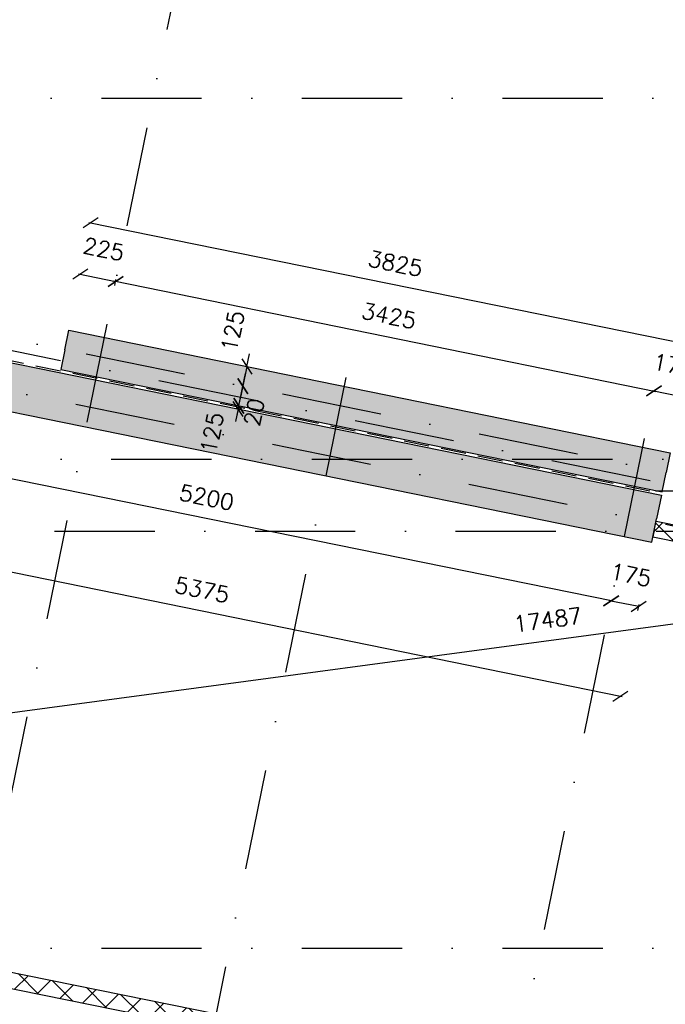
# Model space of a CAD drawing. Extents: x -33346 to 151546, y -8083 to 129543.
# Tile 21 of 68: x 21442 to 25467, y 42297 to 48437. Entities that reach past the tile are written whole.
import ezdxf

# ---------------------------------------------------------------- set-up
doc = ezdxf.new("R2010")
doc.units = 0
doc.header["$LTSCALE"] = 50
doc.header["$MEASUREMENT"] = 0
doc.header["$PDSIZE"] = -1
for name, pattern in [('DASHDOT', [25, 12.5, -6.25, 0, -6.25]), ('HIDDEN', [9.375, 6.25, -3.125]), ('HIDDEN2', [0.1875, 0.125, -0.0625]), ('XREF2$0$DASHDOT', [25, 12.5, -6.25, 0, -6.25]), ('XREF2$0$DD1', [2.66667, 1.66667, -0.5, 0, -0.5]), ('XREF2$0$HIDDEN', [9.375, 6.25, -3.125])]:
    doc.linetypes.add(name, pattern=pattern)
doc.layers.get('0').update_dxf_attribs({"linetype": 'CONTINUOUS'})
doc.layers.get('DEFPOINTS').update_dxf_attribs({"linetype": 'CONTINUOUS'})
for name, color, linetype in [('A--01A1_ACEER', 1, 'CONTINUOUS'), ('A--A21--_F12--', 7, 'CONTINUOUS'), ('A--A21--_F123-', 9, 'CONTINUOUS'), ('A--A22--_F123-', 9, 'CONTINUOUS'), ('A--L13A4C_VLOEREN', 4, 'HIDDEN2'), ('A--L21--', 3, 'CONTINUOUS'), ('A--L21--_F12--', 7, 'CONTINUOUS'), ('A--L22--_F-2--', 7, 'CONTINUOUS'), ('A--L31--', 2, 'CONTINUOUS'), ('A--L31A1_BUITENKOZIJN', 1, 'CONTINUOUS'), ('A--L32--', 7, 'CONTINUOUS'), ('A--M$1A-_F123-', 1, 'CONTINUOUS'), ('A--T01A-70_TEKST', 5, 'CONTINUOUS'), ('X--LR---_CP', 7, 'CONTINUOUS'), ('XREF2$0$A--L$7A-_STRAMIEN', 1, 'XREF2$0$DASHDOT'), ('XREF2$0$A--T$7A8-_STRAMIEN', 8, 'XREF2$0$DASHDOT'), ('XREF2$0$STRAMIEN', 1, 'XREF2$0$DD1')]:
    doc.layers.add(name, color=color, linetype=linetype)
doc.styles.add('HIEMSTRA', font='romans.shx')
doc.dimstyles.new('BEILEN', dxfattribs={"dimscale": 40, "dimtxt": 2.5, "dimasz": 2, "dimexe": 0.3, "dimexo": 0.3, "dimgap": 2, "dimtad": 1, "dimdec": 0, "dimzin": 0, "dimtxsty": 'HIEMSTRA', "dimblk1": 'OBLIQUE', "dimblk2": 'OBLIQUE', "dimsah": 1, "dimcen": -0.09, "dimdle": 0.3, "dimse1": 1, "dimclrd": 2, "dimclre": 2, "dimclrt": 3, "dimazin": 3, "dimtfac": 1, "dimtdec": 4, "dimtofl": 0, "dimtmove": 0, "dimatfit": 3, "dimtvp": 625, "dimtolj": 1, "dimtzin": 0})
doc.dimstyles.get("Standard").update_dxf_attribs({"dimscale": 40, "dimtxt": 2.5, "dimasz": 2, "dimexe": 0.3, "dimexo": 0.3, "dimgap": 2, "dimtad": 1, "dimdec": 0, "dimzin": 0, "dimtxsty": 'HIEMSTRA', "dimblk1": 'OBLIQUE', "dimblk2": 'OBLIQUE', "dimsah": 1, "dimcen": -0.09, "dimdle": 0.3, "dimse1": 1, "dimclrd": 2, "dimclre": 2, "dimclrt": 3, "dimazin": 3, "dimtfac": 1, "dimtdec": 4, "dimtofl": 0, "dimtmove": 0, "dimatfit": 3, "dimtvp": 625, "dimtolj": 1, "dimtzin": 0})

# ---------------------------------------------------------------- blocks, each defined once
blk = doc.blocks.new('*U842')
at = {"layer": 'A--A22--_F123-', "linetype": 'CONTINUOUS'}
h = blk.add_hatch(dxfattribs=at)
h.set_pattern_fill('ALFAKRS', color=256, scale=120, style=0)
h.set_pattern_definition([(45, (-19090.27, -42911.58), (-84.8528, 84.8528), []), (135, (-19090.27, -42911.58), (-84.8528, -84.8528), [])])
h.paths.add_polyline_path([(0, 0), (9.9, 49), (5525.6, -1069.3), (5515.7, -1118.3), (5456.7, -1157.4), (-9.9, -49)])
at = {"layer": 'A--L22--_F-2--', "color": 2, "linetype": 'CONTINUOUS'}
for points in [[(0, 0), (-9.9, -49), (5456.7, -1157.4), (5456.7, -1157.4)], [(0, 0), (9.9, 49), (5525.6, -1069.3), (5525.6, -1069.3)]]:
    blk.add_lwpolyline(points, dxfattribs=at)
blk = doc.blocks.new('*U827')
at = {"layer": 'A--A22--_F123-', "linetype": 'CONTINUOUS'}
h = blk.add_hatch(dxfattribs=at)
h.set_pattern_fill('ALFAKRS', color=256, scale=120, style=0)
h.set_pattern_definition([(45, (-25399.56, -45261.19), (-84.85281, 84.85281), []), (135, (-25399.56, -45261.19), (-84.85281, -84.85281), [])])
h.paths.add_polyline_path([(0, 0), (9.9, 49), (1909.7, -336.2), (1948.8, -395.1), (1889.8, -434.1), (-9.9, -49)])
at = {"layer": 'A--L22--_F-2--', "color": 2, "linetype": 'CONTINUOUS'}
for points in [[(0, 0), (-9.9, -49), (1889.8, -434.1), (1889.8, -434.1)], [(0, 0), (9.9, 49), (1909.7, -336.2), (1909.7, -336.2)]]:
    blk.add_lwpolyline(points, dxfattribs=at)
blk = doc.blocks.new('XREF2')
at = {"layer": 'XREF2$0$A--L$7A-_STRAMIEN'}
for p, q in [((-38410.733, 89013.047), (-64231.371, -37744.184)), ((-45863.103, 12168.257), (-61174.94, 15287.302)), ((-45799.23, 12481.818), (-59254.976, 15222.774)), ((-66105.583, 13450), (-43022.45, 13450))]:
    blk.add_line(p, q, dxfattribs=at)
at = {"layer": 'XREF2$0$A--T$7A8-_STRAMIEN', "color": 8}
for p, q in [((-66167.142, 15700), (-500, 15700)), ((-52143.28, 13957.807), (-62448.73, -36633.131)), ((-50281.514, 13578.563), (-60661.803, -37379.774)), ((-108962.956, 13000), (-500, 13000)), ((-66167.142, 10400), (-540.602, 10400))]:
    blk.add_line(p, q, dxfattribs=at)
at = {"layer": 'XREF2$0$STRAMIEN', "color": 8, "linetype": 'XREF2$0$HIDDEN', "ltscale": 0.5}
blk.add_lwpolyline([(-19628.191, 24100), (-39039.938, 24100), (-39039.938, 13250), (-50246.691, 13250), (-59989.832, 15234.692)], dxfattribs=at)
blk = doc.blocks.new('*U784')
at = {"layer": 'A--A21--_F123-', "linetype": 'CONTINUOUS'}
blk.add_hatch(color=256, dxfattribs=at).paths.add_polyline_path([(0, 0), (25, 122.5), (3773, -641), (3748, -763.5), (3723.1, -886), (-25, -122.5)])
at = {"layer": 'A--A21--_F12--', "color": 8}
for points in [[(0, 0), (25, 122.5), (3748, -763.5), (3773, -641)], [(3748, -763.5), (3723.1, -886), (0, 0), (-25, -122.5)]]:
    blk.add_solid(points, dxfattribs=at)
at = {"layer": 'A--L21--_F12--', "color": 3, "linetype": 'CONTINUOUS'}
for points in [[(0, 0), (25, 122.5), (3773, -641), (3748, -763.5)], [(0, 0), (-25, -122.5), (3723.1, -886), (3748, -763.5)]]:
    blk.add_lwpolyline(points, dxfattribs=at)
blk = doc.blocks.new('_OBLIQUE')
at = {"color": 0, "linetype": 'BYBLOCK'}
blk.add_line((-0.5, -0.5), (0.5, 0.5), dxfattribs=at)
blk = doc.blocks.new('*D166')
at = {"color": 2, "linetype": 'BYBLOCK'}
for p, q in [((22832.6, 46151.6), (22848.5, 46230)), ((22807.6, 46029.1), (22832.6, 46151.6)), ((22807.6, 46029.1), (22791.6, 45950.7))]:
    blk.add_line(p, q, dxfattribs=at)
at = {"layer": 'DEFPOINTS', "color": 0, "linetype": 'BYBLOCK'}
for p in [(22832.6, 46151.6), (22832.6, 46151.6), (22807.6, 46029.1)]:
    blk.add_point(p, dxfattribs=at)
at = {"color": 2, "linetype": 'BYBLOCK', "xscale": 80, "yscale": 80, "zscale": 80}
for p, rotation in [((22832.6, 46151.6), 258.486290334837), ((22807.6, 46029.1), 78.48629033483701)]:
    blk.add_blockref('_OBLIQUE', p, dxfattribs=dict(at, rotation=rotation))
at = {"color": 3, "linetype": 'BYBLOCK', "insert": (22640.6, 45860.6), "char_height": 100, "attachment_point": 5, "rotation": 78.48629, "style": 'HIEMSTRA'}
blk.add_mtext('\\A1;125', dxfattribs=at)
blk = doc.blocks.new('*D165')
at = {"color": 2, "linetype": 'BYBLOCK'}
for p, q in [((22857.5, 46274.1), (22873.5, 46352.4)), ((22857.5, 46274.1), (22832.6, 46151.6)), ((22832.6, 46151.6), (22816.6, 46073.2))]:
    blk.add_line(p, q, dxfattribs=at)
at = {"layer": 'DEFPOINTS', "color": 0, "linetype": 'BYBLOCK'}
for p in [(22857.5, 46274.1), (22832.6, 46151.6), (22832.6, 46151.6)]:
    blk.add_point(p, dxfattribs=at)
at = {"color": 2, "linetype": 'BYBLOCK', "xscale": 80, "yscale": 80, "zscale": 80}
for p, rotation in [((22857.5, 46274.1), 258.4862903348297), ((22832.6, 46151.6), 78.48629033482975)]:
    blk.add_blockref('_OBLIQUE', p, dxfattribs=dict(at, rotation=rotation))
at = {"color": 3, "linetype": 'BYBLOCK', "insert": (22769.7, 46494.5), "char_height": 100, "attachment_point": 5, "rotation": 78.48629, "style": 'HIEMSTRA'}
blk.add_mtext('\\A1;125', dxfattribs=at)
blk = doc.blocks.new('*D167')
at = {"color": 2, "linetype": 'BYBLOCK'}
for p, q in [((22807.6, 46029.1), (22823.6, 46107.5)), ((22803.6, 46009.5), (22787.7, 45931.1)), ((22817.3, 46006.7), (22791.9, 46011.9)), ((22807.6, 46029.1), (22803.6, 46009.5))]:
    blk.add_line(p, q, dxfattribs=at)
at = {"layer": 'DEFPOINTS', "color": 0, "linetype": 'BYBLOCK'}
for p in [(22803.6, 46009.5), (22829, 46004.3), (22833, 46023.9)]:
    blk.add_point(p, dxfattribs=at)
at = {"color": 2, "linetype": 'BYBLOCK', "xscale": 80, "yscale": 80, "zscale": 80}
for p, rotation in [((22803.6, 46009.5), 78.48629033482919), ((22807.6, 46029.1), 258.4862903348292)]:
    blk.add_blockref('_OBLIQUE', p, dxfattribs=dict(at, rotation=rotation))
at = {"color": 3, "linetype": 'BYBLOCK', "insert": (22902.9, 45989.3), "char_height": 100, "attachment_point": 5, "rotation": 78.48629, "style": 'HIEMSTRA'}
blk.add_mtext('\\A1;20', dxfattribs=at)
blk = doc.blocks.new('*D168')
at = {"color": 2, "linetype": 'BYBLOCK'}
for p, q in [((25384, 46123.8), (25567.2, 46086.5)), ((25562, 46060.8), (25569.6, 46098.2))]:
    blk.add_line(p, q, dxfattribs=at)
at = {"layer": 'DEFPOINTS', "color": 0, "linetype": 'BYBLOCK'}
for p in [(25388.1, 46083.9), (25567.2, 46086.5), (25559.6, 46049)]:
    blk.add_point(p, dxfattribs=at)
at = {"color": 2, "linetype": 'BYBLOCK', "xscale": 80, "yscale": 80, "zscale": 80}
for p, rotation in [((25395.8, 46121.4), 168.486290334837), ((25567.2, 46086.5), 348.486290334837)]:
    blk.add_blockref('_OBLIQUE', p, dxfattribs=dict(at, rotation=rotation))
at = {"color": 3, "linetype": 'BYBLOCK', "insert": (25517.8, 46282.3), "char_height": 100, "attachment_point": 5, "rotation": 348.48629, "style": 'HIEMSTRA'}
blk.add_mtext('\\A1;175', dxfattribs=at)
blk = doc.blocks.new('*D169')
at = {"color": 2, "linetype": 'BYBLOCK'}
for p, q in [((21807.4, 46852.3), (22039.7, 46805)), ((22034.4, 46779.3), (22042.1, 46816.8))]:
    blk.add_line(p, q, dxfattribs=at)
at = {"layer": 'DEFPOINTS', "color": 0, "linetype": 'BYBLOCK'}
for p in [(21811.6, 46812.5), (22039.7, 46805), (22032.1, 46767.6)]:
    blk.add_point(p, dxfattribs=at)
at = {"color": 2, "linetype": 'BYBLOCK', "xscale": 80, "yscale": 80, "zscale": 80}
for p, rotation in [((21819.2, 46849.9), 168.4862903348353), ((22039.7, 46805), 348.4862903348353)]:
    blk.add_blockref('_OBLIQUE', p, dxfattribs=dict(at, rotation=rotation))
at = {"color": 3, "linetype": 'BYBLOCK', "insert": (21965.8, 47005.8), "char_height": 100, "attachment_point": 5, "rotation": 348.48629, "style": 'HIEMSTRA'}
blk.add_mtext('\\A1;225', dxfattribs=at)
blk = doc.blocks.new('*D170')
at = {"color": 2, "linetype": 'BYBLOCK'}
blk.add_line((22027.9, 46807.4), (25407.5, 46119), dxfattribs=at)
at = {"layer": 'DEFPOINTS', "color": 0, "linetype": 'BYBLOCK'}
for p in [(22039.7, 46805), (25395.8, 46121.4), (25395.8, 46121.4)]:
    blk.add_point(p, dxfattribs=at)
at = {"color": 2, "linetype": 'BYBLOCK', "xscale": 80, "yscale": 80, "zscale": 80}
for p, rotation in [((22039.7, 46805), 168.4862903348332), ((25395.8, 46121.4), 348.4862903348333)]:
    blk.add_blockref('_OBLIQUE', p, dxfattribs=dict(at, rotation=rotation))
at = {"color": 3, "linetype": 'BYBLOCK', "insert": (23743.7, 46590.6), "char_height": 100, "attachment_point": 5, "rotation": 348.48629, "style": 'HIEMSTRA'}
blk.add_mtext('\\A1;3425', dxfattribs=at)
blk = doc.blocks.new('*D171')
at = {"color": 2, "linetype": 'BYBLOCK'}
for p, q in [((21872.8, 47173.1), (25644.3, 46404.8)), ((25621.9, 46354.7), (25635, 46419))]:
    blk.add_line(p, q, dxfattribs=at)
at = {"layer": 'DEFPOINTS', "color": 0, "linetype": 'BYBLOCK'}
for p in [(21871.5, 47106.5), (25632.6, 46407.2), (25619.5, 46343)]:
    blk.add_point(p, dxfattribs=at)
at = {"color": 2, "linetype": 'BYBLOCK', "xscale": 80, "yscale": 80, "zscale": 80}
for p, rotation in [((21884.5, 47170.7), 168.4862903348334), ((25632.6, 46407.2), 348.4862903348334)]:
    blk.add_blockref('_OBLIQUE', p, dxfattribs=dict(at, rotation=rotation))
at = {"color": 3, "linetype": 'BYBLOCK', "insert": (23784.5, 46916.3), "char_height": 100, "attachment_point": 5, "rotation": 348.48629, "style": 'HIEMSTRA'}
blk.add_mtext('\\A1;3825', dxfattribs=at)
blk = doc.blocks.new('*D172')
at = {"color": 2, "linetype": 'BYBLOCK'}
for p, q in [((25117.6, 44815.8), (25300.8, 44778.5)), ((25295.6, 44752.8), (25303.2, 44790.3))]:
    blk.add_line(p, q, dxfattribs=at)
at = {"layer": 'DEFPOINTS', "color": 0, "linetype": 'BYBLOCK'}
for p in [(25121.7, 44776), (25300.8, 44778.5), (25293.2, 44741.1)]:
    blk.add_point(p, dxfattribs=at)
at = {"color": 2, "linetype": 'BYBLOCK', "xscale": 80, "yscale": 80, "zscale": 80}
for p, rotation in [((25129.3, 44813.4), 168.486290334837), ((25300.8, 44778.5), 348.486290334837)]:
    blk.add_blockref('_OBLIQUE', p, dxfattribs=dict(at, rotation=rotation))
at = {"color": 3, "linetype": 'BYBLOCK', "insert": (25251.4, 44974.3), "char_height": 100, "attachment_point": 5, "rotation": 348.48629, "style": 'HIEMSTRA'}
blk.add_mtext('\\A1;175', dxfattribs=at)
blk = doc.blocks.new('*D173')
at = {"color": 2, "linetype": 'BYBLOCK'}
for p, q in [((25140.8, 44809.8), (20021.9, 45851.1)), ((20031.5, 45838.3), (20031.2, 45837))]:
    blk.add_line(p, q, dxfattribs=at)
at = {"layer": 'DEFPOINTS', "color": 0, "linetype": 'BYBLOCK'}
for p in [(20033.6, 45848.8), (20033.9, 45850), (25129.3, 44813.4)]:
    blk.add_point(p, dxfattribs=at)
at = {"color": 2, "linetype": 'BYBLOCK', "xscale": 80, "yscale": 80, "zscale": 80}
for p, rotation in [((20033.6, 45848.8), 168.5008781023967), ((25129.1, 44812.2), 348.5008781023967)]:
    blk.add_blockref('_OBLIQUE', p, dxfattribs=dict(at, rotation=rotation))
at = {"color": 3, "linetype": 'BYBLOCK', "insert": (22607.3, 45457.8), "char_height": 100, "attachment_point": 5, "rotation": 348.50088, "style": 'HIEMSTRA'}
blk.add_mtext('\\A1;5200', dxfattribs=at)
blk = doc.blocks.new('*D176')
at = {"color": 2, "linetype": 'BYBLOCK'}
for p, q in [((25198.3, 44215), (19908.1, 45293.1)), ((19908.4, 45234.1), (19922.3, 45302.4))]:
    blk.add_line(p, q, dxfattribs=at)
at = {"layer": 'DEFPOINTS', "color": 0, "linetype": 'BYBLOCK'}
for p in [(19919.9, 45290.7), (19906, 45222.3), (25172.6, 44149.1)]:
    blk.add_point(p, dxfattribs=at)
at = {"color": 2, "linetype": 'BYBLOCK', "xscale": 80, "yscale": 80, "zscale": 80}
for p, rotation in [((19919.9, 45290.7), 168.4821346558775), ((25186.5, 44217.4), 348.4821346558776)]:
    blk.add_blockref('_OBLIQUE', p, dxfattribs=dict(at, rotation=rotation))
at = {"color": 3, "linetype": 'BYBLOCK', "insert": (22579.2, 44881.4), "char_height": 100, "attachment_point": 5, "rotation": 348.48213, "style": 'HIEMSTRA'}
blk.add_mtext('\\A1;5375', dxfattribs=at)
blk = doc.blocks.new('*U766')
at = {"layer": 'A--A21--_F123-', "linetype": 'CONTINUOUS'}
blk.add_hatch(color=256, dxfattribs=at).paths.add_polyline_path([(0, 0), (29.9, 147), (5296.8, -925.9), (5266.9, -1072.9), (5236.9, -1219.9), (-29.9, -147)])
at = {"layer": 'A--A21--_F12--', "color": 8}
for points in [[(0, 0), (29.9, 147), (5266.9, -1072.9), (5296.8, -925.9)], [(5266.9, -1072.9), (5236.9, -1219.9), (0, 0), (-29.9, -147)]]:
    blk.add_solid(points, dxfattribs=at)
at = {"layer": 'A--L21--_F12--', "color": 3, "linetype": 'CONTINUOUS'}
for points in [[(0, 0), (29.9, 147), (5296.8, -925.9), (5266.9, -1072.9)], [(0, 0), (-29.9, -147), (5236.9, -1219.9), (5266.9, -1072.9)]]:
    blk.add_lwpolyline(points, dxfattribs=at)
blk = doc.blocks.new('*D412')
at = {"color": 2, "linetype": 'BYBLOCK'}
blk.add_line((20754.7, 5487.3), (3399, 3157.2), dxfattribs=at)
at = {"layer": 'DEFPOINTS', "color": 0, "linetype": 'BYBLOCK'}
for p in [(20742.8, 5485.7), (3410.9, 3158.8), (3410.9, 3158.8)]:
    blk.add_point(p, dxfattribs=at)
at = {"color": 2, "linetype": 'BYBLOCK', "xscale": 80, "yscale": 80, "zscale": 80}
for p, rotation in [((20742.8, 5485.7), 7.646762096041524), ((3410.9, 3158.8), 187.6467620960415)]:
    blk.add_blockref('_OBLIQUE', p, dxfattribs=dict(at, rotation=rotation))
at = {"color": 3, "linetype": 'BYBLOCK', "insert": (12059.6, 4451.1), "char_height": 100, "attachment_point": 5, "rotation": 7.64676, "style": 'HIEMSTRA'}
blk.add_mtext('\\A1;17487', dxfattribs=at)
blk = doc.blocks.new('MERK_A3')
at = {"layer": 'A--01A1_ACEER'}
blk.add_line((227.2, 1597.8), (296.7, 1583.6), dxfattribs=at)
at = {"layer": 'A--L31--', "color": 2, "linetype": 'CONTINUOUS'}
for p, q in [((517.9, 3280.6), (536.7, 3372.7)), ((548.4, 3370.3), (529.7, 3278.2)), ((536.7, 3372.7), (548.4, 3370.3)), ((586.4, 3361.6), (656, 3347.4)), ((637.6, 3257.2), (656, 3347.4)), ((670.7, 3344.4), (652.4, 3254.2)), ((656, 3347.4), (670.7, 3344.4)), ((529.7, 3278.2), (517.9, 3280.6)), ((652.4, 3254.2), (637.6, 3257.2)), ((158.6, 1516.8), (177.4, 1609)), ((189.1, 1606.6), (170.4, 1514.4)), ((177.4, 1609), (189.1, 1606.6)), ((278.4, 1493.5), (296.7, 1583.6)), ((311.4, 1580.7), (293.1, 1490.5)), ((296.7, 1583.6), (311.4, 1580.7)), ((170.4, 1514.4), (158.6, 1516.8)), ((293.1, 1490.5), (278.4, 1493.5))]:
    blk.add_line(p, q, dxfattribs=at)
for points in [[(984.3, 4831.9), (971.3, 4768.3), (921.3, 4778.4), (917.1, 4757.9), (820.1, 4777.6), (834.7, 4849.2), (849.4, 4846.2), (853.8, 4867.7), (892, 4859.9), (890.2, 4851.1)], [(774.2, 3804.5), (784.7, 3856.4), (734.8, 3866.6), (739, 3887.2), (641.9, 3906.9), (627.4, 3835.4), (623, 3813.8), (637.7, 3810.9), (720, 3794.1), (724.2, 3814.7)], [(550.7, 3456.6), (647.7, 3436.8), (643.5, 3416.3), (693.5, 3406.1), (680.5, 3342.4), (586.4, 3361.6), (584.6, 3352.8), (546.4, 3360.5), (550.4, 3380.1), (535.7, 3383.1)], [(498, 3197.9), (595, 3178.2), (599.2, 3198.7), (649.2, 3188.6), (662.1, 3252.2), (568.1, 3271.4), (569.9, 3280.2), (531.7, 3288), (527.7, 3268.4), (513, 3271.4)], [(191.4, 1692.8), (288.4, 1673.1), (284.2, 1652.5), (334.2, 1642.3), (321.2, 1578.7), (227.2, 1597.8), (225.4, 1589), (187.1, 1596.8), (191.1, 1616.4), (176.4, 1619.4)], [(138.7, 1434.2), (235.7, 1414.4), (239.9, 1435), (289.9, 1424.8), (302.9, 1488.5), (208.8, 1507.6), (210.6, 1516.5), (172.4, 1524.2), (168.4, 1504.7), (153.7, 1507.6)], [(209, 1026.4), (198.4, 974.5), (148.4, 984.7), (144.2, 964.1), (47.2, 983.8), (61.8, 1055.4), (66.2, 1076.9), (80.9, 1073.9), (163.2, 1057.2), (159, 1036.6)], [(0, 0), (13, 63.7), (-37, 73.9), (-32.8, 94.4), (-129.8, 114.2), (-144.4, 42.7), (-129.7, 39.7), (-134.1, 18.1), (-95.9, 10.3), (-94.1, 19.2)]]:
    blk.add_lwpolyline(points, close=True, dxfattribs=at)
at = {"layer": 'A--L31A1_BUITENKOZIJN'}
for p, q in [((819, 4777.9), (-129.8, 114.2)), ((970.2, 4768.6), (13, 63.7))]:
    blk.add_line(p, q, dxfattribs=at)
at = {"layer": 'X--LR---_CP', "linetype": 'CONTINUOUS'}
blk.add_point((0, 0), dxfattribs=at)
blk = doc.blocks.new('A$C7EB76395')
at = {"layer": 'A--M$1A-_F123-', "linetype": 'CONTINUOUS'}
dim = blk.add_aligned_dim(p1=(20742.8, 5485.7), p2=(3410.9, 3158.8), distance=0, dimstyle='BEILEN', override={"dimcen": -0.09}, dxfattribs=at)
dim.commit()
dim.dimension.update_dxf_attribs({"geometry": '*D412', "text_midpoint": (12059.6, 4451.1)})

msp = doc.modelspace()

# ---------------------------------------------------------------- linework, layer by layer
at = {"layer": 'A--L13A4C_VLOEREN', "linetype": 'DASHDOT'}
msp.add_lwpolyline([(19859.1, 46685.8), (25695.9, 45496.9), (36527, 45496.9), (36527, 56518.9), (36927, 56518.9)], dxfattribs=at)

# ---------------------------------------------------------------- block references
at = {"linetype": 'CONTINUOUS'}
msp.add_blockref('A$C7EB76395', (12673.6, 40243.1), dxfattribs=at)
at = {"layer": 'A--L21--', "linetype": 'CONTINUOUS'}
for name, p in [('*U766', (20145.3, 46397.9)), ('*U784', (21723, 46377.6)), ('*U827', (25399.6, 45261.2))]:
    msp.add_blockref(name, p, dxfattribs=at)
at = {"layer": 'A--L31--', "linetype": 'HIDDEN', "xscale": -1, "rotation": 156.9725806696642}
msp.add_blockref('MERK_A3', (20838.1, 51502.3), dxfattribs=at)
at = {"layer": 'A--L32--', "linetype": 'CONTINUOUS'}
msp.add_blockref('*U842', (19090.3, 42911.6), dxfattribs=at)
at = {"layer": 'A--T01A-70_TEKST', "color": 4}
msp.add_blockref('XREF2', (75617.3, 32246.9), dxfattribs=at)

# ---------------------------------------------------------------- dimensions: what is measured, and where the dimension line sits
at = {"layer": 'A--M$1A-_F123-', "linetype": 'CONTINUOUS'}
for p1, p2, distance, picture, middle in [((21871.5, 47106.5), (25619.5, 46343), 65.6, '*D171', (23784.5, 46916.3)), ((21811.6, 46812.5), (22032.1, 46767.6), 38.2, '*D169', (21965.8, 47005.8)), ((22039.7, 46805), (25395.8, 46121.4), 0, '*D170', (23743.7, 46590.6)), ((25388.1, 46083.9), (25559.6, 46049), 38.2, '*D168', (25517.8, 46282.3)), ((25129.3, 44813.4), (20033.9, 45850), 1.3, '*D173', (22607.3, 45457.8)), ((25172.6, 44149.1), (19906, 45222.3), -69.7, '*D176', (22579.2, 44881.4)), ((25121.7, 44776), (25293.2, 44741.1), 38.2, '*D172', (25251.4, 44974.3))]:
    dim = msp.add_aligned_dim(p1=p1, p2=p2, distance=distance, dimstyle='STANDARD', dxfattribs=at)
    dim.commit()
    dim.dimension.update_dxf_attribs({"geometry": picture, "text_midpoint": middle})
for base, p1, p2, angle, picture, middle in [((22832.6, 46151.6), (22857.5, 46274.1), (22832.6, 46151.6), 258.48629, '*D165', (22769.7, 46494.5)), ((22832.6, 46151.6), (22807.6, 46029.1), (22832.6, 46151.6), 78.48629, '*D166', (22640.6, 45860.6)), ((22803.6, 46009.5), (22833, 46023.9), (22829, 46004.3), 258.48629, '*D167', (22902.9, 45989.3))]:
    dim = msp.add_linear_dim(base=base, p1=p1, p2=p2, angle=angle, dimstyle='STANDARD', dxfattribs=at)
    dim.commit()
    dim.dimension.update_dxf_attribs({"geometry": picture, "text_midpoint": middle, "dimtype": 161})

doc.saveas('drawing.dxf')
